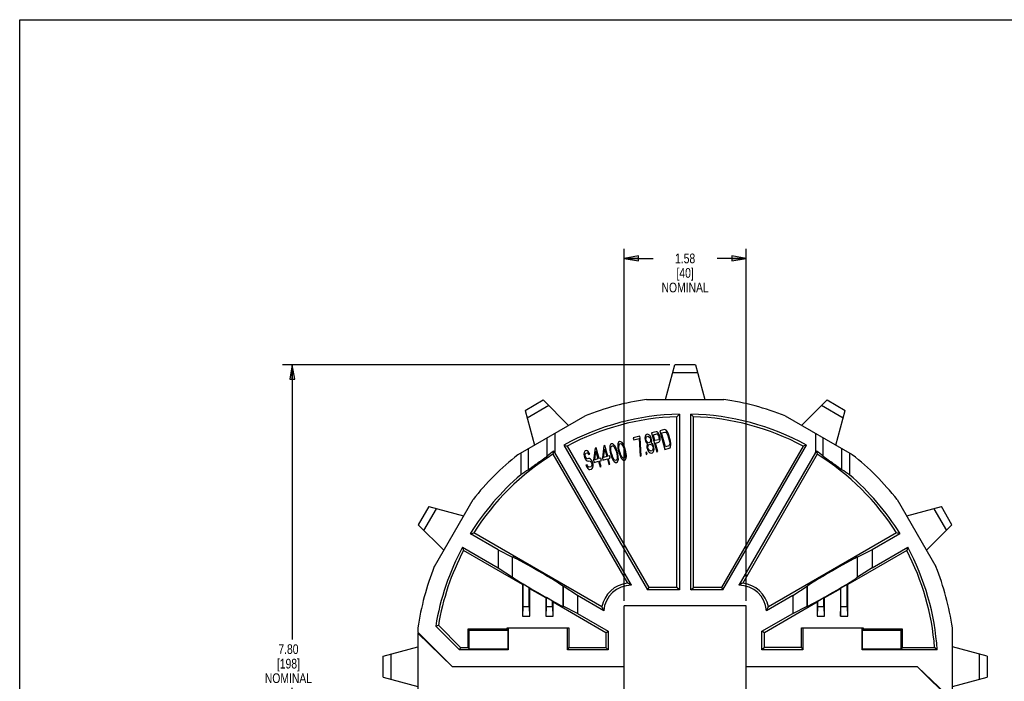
# Model space of a CAD drawing. Header units: inches. Extents: x 0 to 22, y 0 to 17.
# Tile 2 of 3: x 0 to 12.7, y 8.5 to 17. Entities that reach past the tile are written whole.
import ezdxf

# ---------------------------------------------------------------- set-up
doc = ezdxf.new("R2010")
doc.units = ezdxf.units.IN
doc.header["$LTSCALE"] = 1.21
doc.header["$MEASUREMENT"] = 0
doc.layers.get('0').update_dxf_attribs({"linetype": 'CONTINUOUS'})
doc.layers.add('ALL_FEATURES', color=7, linetype='CONTINUOUS')
doc.styles.get("Standard").update_dxf_attribs({"font": 'txt', "width": 0.8})
doc.dimstyles.new('DIMSTYLE_1', dxfattribs={"dimtxt": 0.125, "dimasz": 0.1875, "dimexe": 0.18, "dimexo": 0.0625, "dimgap": 0.09, "dimtad": 0, "dimtih": 1, "dimtoh": 1, "dimzin": 4, "dimdsep": 46, "dimtxsty": 'STANDARD', "dimblk": 'CLOSED', "dimblk1": 'CLOSED', "dimblk2": 'CLOSED', "dimcen": 0.09, "dimadec": 0, "dimazin": 0, "dimtp": 0.01, "dimtm": 0.01, "dimtfac": 1, "dimtofl": 0, "dimtmove": 0, "dimatfit": 3, "dimldrblk": 'CLOSED', "dimfxl": 1, "dimtolj": 1, "dimtzin": 4, "dimarcsym": 0})

# ---------------------------------------------------------------- blocks, each defined once
blk = doc.blocks.new('_CLOSED')
at = {"color": 0, "linetype": 'BYBLOCK'}
for p, q in [((0, 0), (-1, 0.167)), ((-1, 0.167), (-1, -0.167)), ((-1, -0.167), (0, 0)), ((-1, 0), (0, 0))]:
    blk.add_line(p, q, dxfattribs=at)
blk = doc.blocks.new('*D0')
at = {"color": 3, "linetype": 'CONTINUOUS'}
for p, q in [((8.388, 12.548), (3.392, 12.548)), ((3.517, 12.548), (3.517, 9.002)), ((3.517, 4.753), (3.517, 8.377)), ((8.388, 4.753), (3.392, 4.753))]:
    blk.add_line(p, q, dxfattribs=at)
at = {"color": 3, "linetype": 'CONTINUOUS', "xscale": 0.1875, "yscale": 0.1875, "zscale": 0.1875}
for p, rotation in [((3.517, 12.548), 90), ((3.517, 4.753), 270)]:
    blk.add_blockref('_CLOSED', p, dxfattribs=dict(at, rotation=rotation))
at = {"color": 3, "linetype": 'CONTINUOUS', "insert": (3.467, 8.94), "char_height": 0.125, "width": 0.7, "attachment_point": 2, "line_spacing_factor": 0.9}
blk.add_mtext('7.80\\P[198]\\PNOMINAL', dxfattribs=at)
blk = doc.blocks.new('*D2')
at = {"color": 3, "linetype": 'CONTINUOUS'}
for p, q in [((7.798, 9.501), (7.798, 14.045)), ((9.373, 9.501), (9.373, 14.045)), ((7.798, 13.92), (8.173, 13.92)), ((9.373, 13.92), (8.998, 13.92))]:
    blk.add_line(p, q, dxfattribs=at)
at = {"color": 3, "linetype": 'CONTINUOUS', "xscale": 0.1875, "yscale": 0.1875, "zscale": 0.1875, "rotation": 180}
blk.add_blockref('_CLOSED', (7.798, 13.92), dxfattribs=at)
at = {"color": 3, "linetype": 'CONTINUOUS', "xscale": 0.1875, "yscale": 0.1875, "zscale": 0.1875}
blk.add_blockref('_CLOSED', (9.373, 13.92), dxfattribs=at)
at = {"color": 3, "linetype": 'CONTINUOUS', "insert": (8.585, 13.982), "char_height": 0.125, "width": 0.7, "attachment_point": 2, "line_spacing_factor": 0.9}
blk.add_mtext('1.58\\P[40]\\PNOMINAL', dxfattribs=at)

msp = doc.modelspace()

# ---------------------------------------------------------------- linework, layer by layer
at = {"color": 7, "linetype": 'CONTINUOUS'}
for p, q in [((0, 0), (0, 17)), ((0, 17), (22, 17)), ((6.52, 11.959), (6.753, 12.093)), ((7.082, 11.764), (6.753, 12.093)), ((10.418, 12.093), (10.088, 11.764)), ((10.418, 12.093), (10.651, 11.959)), ((6.52, 11.959), (6.641, 11.509)), ((6.826, 12.02), (6.547, 11.859)), ((10.624, 11.859), (10.345, 12.02)), ((10.53, 11.509), (10.651, 11.959)), ((5.35, 9.942), (5.85, 10.808)), ((11.321, 10.808), (11.821, 9.942)), ((5.277, 10.716), (5.143, 10.483)), ((5.216, 10.41), (5.377, 10.689)), ((5.277, 10.716), (5.727, 10.596)), ((11.444, 10.596), (11.894, 10.716)), ((11.794, 10.689), (11.955, 10.41)), ((12.028, 10.483), (11.894, 10.716)), ((5.472, 10.154), (5.143, 10.483)), ((12.028, 10.483), (11.699, 10.154)), ((7.798, 7.863), (7.798, 9.438)), ((9.373, 9.438), (7.798, 9.438)), ((9.373, 7.863), (9.373, 9.438)), ((4.688, 8.785), (5.138, 8.906)), ((12.483, 8.785), (12.033, 8.906)), ((4.688, 8.516), (4.688, 8.785)), ((4.788, 8.812), (4.788, 8.49)), ((12.383, 8.49), (12.383, 8.812)), ((12.483, 8.785), (12.483, 8.516)), ((7.798, 8.651), (5.585, 8.651)), ((11.585, 8.651), (9.373, 8.651)), ((4.688, 8.516), (5.138, 8.396)), ((12.033, 8.396), (12.483, 8.516))]:
    msp.add_line(p, q, dxfattribs=at)
for start, end in [(68.2521, 81.7479), (128.2521, 141.7479), (38.2521, 51.7479), (158.2521, 171.7479), (8.2521, 21.7479)]:
    msp.add_arc((8.585, 8.651), 3.484, start, end, dxfattribs=at)
at = {"layer": 'ALL_FEATURES', "color": 7, "linetype": 'CONTINUOUS'}
for p, q in [((8.33, 12.098), (8.451, 12.548)), ((8.72, 12.548), (8.451, 12.548)), ((8.72, 12.548), (8.84, 12.098)), ((8.424, 12.448), (8.747, 12.448)), ((8.085, 12.098), (9.085, 12.098)), ((6.429, 11.387), (7.295, 11.887)), ((8.479, 11.877), (8.511, 11.91)), ((8.479, 9.673), (8.479, 11.877)), ((8.511, 11.91), (8.511, 9.642)), ((8.66, 9.642), (8.66, 11.91)), ((8.691, 11.877), (8.66, 11.91)), ((8.691, 9.673), (8.691, 11.877)), ((9.876, 11.887), (10.742, 11.387)), ((8.317, 11.71), (8.26, 11.695)), ((8.26, 11.695), (8.325, 11.454)), ((8.33, 11.708), (8.317, 11.71)), ((8.342, 11.701), (8.33, 11.708)), ((8.357, 11.683), (8.342, 11.701)), ((6.806, 11.367), (6.806, 11.605)), ((6.905, 11.661), (6.905, 11.413)), ((8, 11.625), (7.915, 11.603)), ((7.915, 11.603), (7.922, 11.577)), ((7.922, 11.577), (7.992, 11.596)), ((7.992, 11.596), (8.003, 11.367)), ((8.007, 11.6), (8, 11.625)), ((8.017, 11.371), (8.007, 11.6)), ((8.069, 11.622), (8.066, 11.605)), ((8.066, 11.605), (8.068, 11.578)), ((8.068, 11.578), (8.072, 11.562)), ((8.077, 11.641), (8.069, 11.622)), ((8.072, 11.562), (8.083, 11.543)), ((8.087, 11.649), (8.077, 11.641)), ((8.08, 11.581), (8.081, 11.598)), ((8.083, 11.571), (8.08, 11.581)), ((8.081, 11.598), (8.086, 11.615)), ((8.092, 11.556), (8.083, 11.571)), ((8.086, 11.615), (8.094, 11.623)), ((8.097, 11.651), (8.087, 11.649)), ((8.094, 11.623), (8.104, 11.626)), ((8.11, 11.649), (8.097, 11.651)), ((8.104, 11.626), (8.114, 11.623)), ((8.126, 11.637), (8.11, 11.649)), ((8.114, 11.623), (8.128, 11.61)), ((8.137, 11.624), (8.126, 11.637)), ((8.128, 11.61), (8.137, 11.596)), ((8.139, 11.569), (8.134, 11.551)), ((8.149, 11.599), (8.137, 11.624)), ((8.137, 11.596), (8.14, 11.586)), ((8.14, 11.586), (8.139, 11.569)), ((8.153, 11.584), (8.149, 11.599)), ((8.151, 11.545), (8.154, 11.562)), ((8.21, 11.682), (8.153, 11.667)), ((8.153, 11.667), (8.218, 11.425)), ((8.154, 11.562), (8.153, 11.584)), ((8.175, 11.645), (8.219, 11.657)), ((8.195, 11.568), (8.175, 11.645)), ((8.24, 11.58), (8.195, 11.568)), ((8.223, 11.68), (8.21, 11.682)), ((8.219, 11.657), (8.228, 11.654)), ((8.237, 11.667), (8.223, 11.68)), ((8.228, 11.654), (8.235, 11.645)), ((8.235, 11.645), (8.242, 11.63)), ((8.25, 11.648), (8.237, 11.667)), ((8.246, 11.587), (8.24, 11.58)), ((8.242, 11.63), (8.246, 11.614)), ((8.246, 11.614), (8.248, 11.598)), ((8.248, 11.598), (8.246, 11.587)), ((8.256, 11.634), (8.25, 11.648)), ((8.262, 11.613), (8.256, 11.634)), ((8.256, 11.557), (8.262, 11.574)), ((8.263, 11.597), (8.262, 11.613)), ((8.262, 11.574), (8.263, 11.597)), ((8.282, 11.668), (8.325, 11.679)), ((8.33, 11.488), (8.282, 11.668)), ((8.325, 11.679), (8.336, 11.677)), ((8.336, 11.677), (8.346, 11.669)), ((8.346, 11.669), (8.354, 11.654)), ((8.354, 11.654), (8.362, 11.634)), ((8.367, 11.663), (8.357, 11.683)), ((8.362, 11.634), (8.383, 11.557)), ((8.376, 11.638), (8.367, 11.663)), ((8.397, 11.561), (8.376, 11.638)), ((8.402, 11.535), (8.397, 11.561)), ((10.266, 11.661), (10.266, 11.413)), ((10.365, 11.367), (10.365, 11.605)), ((6.565, 11.192), (6.565, 11.465)), ((6.891, 11.433), (6.88, 11.392)), ((6.905, 11.413), (6.891, 11.433)), ((7.02, 11.51), (8.099, 9.642)), ((7.02, 11.51), (7.064, 11.498)), ((7.064, 11.498), (8.117, 9.673)), ((7.297, 11.437), (7.289, 11.43)), ((7.309, 11.44), (7.297, 11.437)), ((7.323, 11.438), (7.309, 11.44)), ((7.336, 11.426), (7.323, 11.438)), ((7.423, 11.471), (7.403, 11.317)), ((7.437, 11.475), (7.423, 11.471)), ((7.474, 11.336), (7.437, 11.475)), ((7.536, 11.501), (7.517, 11.347)), ((7.533, 11.352), (7.547, 11.46)), ((7.55, 11.505), (7.536, 11.501)), ((7.547, 11.46), (7.573, 11.363)), ((7.588, 11.366), (7.55, 11.505)), ((7.615, 11.5), (7.612, 11.483)), ((7.612, 11.483), (7.613, 11.461)), ((7.613, 11.461), (7.615, 11.445)), ((7.623, 11.519), (7.615, 11.5)), ((7.615, 11.445), (7.619, 11.419)), ((7.636, 11.528), (7.623, 11.519)), ((7.627, 11.448), (7.628, 11.482)), ((7.632, 11.417), (7.627, 11.448)), ((7.628, 11.482), (7.632, 11.494)), ((7.632, 11.494), (7.643, 11.502)), ((7.651, 11.527), (7.636, 11.528)), ((7.643, 11.502), (7.656, 11.5)), ((7.667, 11.514), (7.651, 11.527)), ((7.656, 11.5), (7.666, 11.492)), ((7.666, 11.492), (7.683, 11.464)), ((7.678, 11.501), (7.667, 11.514)), ((7.689, 11.481), (7.678, 11.501)), ((7.683, 11.464), (7.694, 11.433)), ((7.695, 11.467), (7.689, 11.481)), ((7.694, 11.433), (7.704, 11.397)), ((7.704, 11.442), (7.695, 11.467)), ((7.717, 11.395), (7.704, 11.442)), ((7.719, 11.528), (7.716, 11.511)), ((7.716, 11.511), (7.717, 11.489)), ((7.717, 11.489), (7.719, 11.473)), ((7.727, 11.547), (7.719, 11.528)), ((7.719, 11.473), (7.723, 11.447)), ((7.723, 11.447), (7.736, 11.4)), ((7.74, 11.556), (7.727, 11.547)), ((7.731, 11.476), (7.732, 11.51)), ((7.736, 11.445), (7.731, 11.476)), ((7.732, 11.51), (7.736, 11.522)), ((7.736, 11.522), (7.747, 11.53)), ((7.746, 11.409), (7.736, 11.445)), ((7.755, 11.554), (7.74, 11.556)), ((7.747, 11.53), (7.76, 11.528)), ((7.771, 11.542), (7.755, 11.554)), ((7.76, 11.528), (7.77, 11.52)), ((7.77, 11.52), (7.787, 11.491)), ((7.782, 11.529), (7.771, 11.542)), ((7.793, 11.509), (7.782, 11.529)), ((7.787, 11.491), (7.798, 11.461)), ((7.799, 11.495), (7.793, 11.509)), ((7.798, 11.461), (7.808, 11.425)), ((7.808, 11.47), (7.799, 11.495)), ((7.821, 11.423), (7.808, 11.47)), ((8.083, 11.543), (8.094, 11.529)), ((8.097, 11.519), (8.091, 11.501)), ((8.091, 11.501), (8.093, 11.474)), ((8.105, 11.544), (8.092, 11.556)), ((8.093, 11.474), (8.098, 11.459)), ((8.094, 11.529), (8.1, 11.526)), ((8.1, 11.526), (8.097, 11.519)), ((8.098, 11.459), (8.109, 11.434)), ((8.116, 11.541), (8.105, 11.544)), ((8.105, 11.477), (8.107, 11.5)), ((8.109, 11.462), (8.105, 11.477)), ((8.107, 11.5), (8.114, 11.513)), ((8.122, 11.443), (8.109, 11.462)), ((8.109, 11.434), (8.12, 11.421)), ((8.114, 11.513), (8.122, 11.52)), ((8.126, 11.543), (8.116, 11.541)), ((8.122, 11.52), (8.131, 11.523)), ((8.134, 11.436), (8.122, 11.443)), ((8.134, 11.551), (8.126, 11.543)), ((8.131, 11.523), (8.142, 11.52)), ((8.145, 11.433), (8.134, 11.436)), ((8.142, 11.52), (8.154, 11.513)), ((8.155, 11.436), (8.145, 11.433)), ((8.147, 11.538), (8.151, 11.545)), ((8.153, 11.534), (8.147, 11.538)), ((8.167, 11.522), (8.153, 11.534)), ((8.154, 11.513), (8.167, 11.494)), ((8.163, 11.443), (8.155, 11.436)), ((8.169, 11.456), (8.163, 11.443)), ((8.179, 11.497), (8.167, 11.522)), ((8.167, 11.494), (8.171, 11.479)), ((8.171, 11.479), (8.169, 11.456)), ((8.174, 11.419), (8.182, 11.437)), ((8.183, 11.482), (8.179, 11.497)), ((8.182, 11.437), (8.185, 11.455)), ((8.185, 11.455), (8.183, 11.482)), ((8.203, 11.537), (8.246, 11.548)), ((8.232, 11.429), (8.203, 11.537)), ((8.246, 11.548), (8.256, 11.557)), ((8.325, 11.454), (8.381, 11.469)), ((8.373, 11.5), (8.33, 11.488)), ((8.381, 11.507), (8.373, 11.5)), ((8.385, 11.52), (8.381, 11.507)), ((8.381, 11.469), (8.392, 11.477)), ((8.383, 11.557), (8.386, 11.536)), ((8.386, 11.536), (8.385, 11.52)), ((8.392, 11.477), (8.398, 11.49)), ((8.398, 11.49), (8.402, 11.513)), ((8.402, 11.513), (8.402, 11.535)), ((10.107, 11.498), (9.053, 9.673)), ((9.072, 9.642), (10.15, 11.51)), ((10.15, 11.51), (10.107, 11.498)), ((10.266, 11.413), (10.28, 11.433)), ((10.28, 11.433), (10.29, 11.392)), ((10.606, 11.192), (10.606, 11.465)), ((6.466, 11.408), (6.466, 11.128)), ((6.88, 11.392), (7.84, 9.73)), ((7.892, 9.702), (6.905, 11.413)), ((7.283, 11.417), (7.279, 11.394)), ((7.279, 11.394), (7.282, 11.372)), ((7.282, 11.372), (7.287, 11.352)), ((7.289, 11.43), (7.283, 11.417)), ((7.287, 11.352), (7.295, 11.332)), ((7.295, 11.332), (7.31, 11.314)), ((7.296, 11.387), (7.3, 11.399)), ((7.297, 11.371), (7.296, 11.387)), ((7.3, 11.361), (7.297, 11.371)), ((7.3, 11.399), (7.306, 11.406)), ((7.307, 11.346), (7.3, 11.361)), ((7.306, 11.406), (7.32, 11.41)), ((7.317, 11.338), (7.307, 11.346)), ((7.31, 11.314), (7.322, 11.306)), ((7.325, 11.334), (7.317, 11.338)), ((7.32, 11.41), (7.328, 11.407)), ((7.322, 11.306), (7.333, 11.304)), ((7.339, 11.338), (7.325, 11.334)), ((7.328, 11.407), (7.336, 11.398)), ((7.333, 11.304), (7.347, 11.307)), ((7.349, 11.407), (7.336, 11.426)), ((7.336, 11.398), (7.341, 11.388)), ((7.352, 11.336), (7.339, 11.338)), ((7.341, 11.388), (7.355, 11.392)), ((7.347, 11.307), (7.358, 11.305)), ((7.355, 11.392), (7.349, 11.407)), ((7.365, 11.329), (7.352, 11.336)), ((7.38, 11.311), (7.365, 11.329)), ((7.39, 11.291), (7.38, 11.311)), ((7.403, 11.317), (7.411, 11.286)), ((7.42, 11.321), (7.434, 11.43)), ((7.46, 11.332), (7.42, 11.321)), ((7.434, 11.43), (7.46, 11.332)), ((7.498, 11.342), (7.474, 11.336)), ((7.482, 11.305), (7.506, 11.311)), ((7.506, 11.311), (7.498, 11.342)), ((7.517, 11.347), (7.525, 11.316)), ((7.525, 11.316), (7.582, 11.332)), ((7.573, 11.363), (7.533, 11.352)), ((7.582, 11.332), (7.601, 11.26)), ((7.611, 11.373), (7.588, 11.366)), ((7.596, 11.335), (7.62, 11.342)), ((7.615, 11.264), (7.596, 11.335)), ((7.62, 11.342), (7.611, 11.373)), ((7.619, 11.419), (7.632, 11.373)), ((7.642, 11.381), (7.632, 11.417)), ((7.632, 11.373), (7.641, 11.348)), ((7.641, 11.348), (7.647, 11.333)), ((7.653, 11.351), (7.642, 11.381)), ((7.647, 11.333), (7.658, 11.313)), ((7.67, 11.322), (7.653, 11.351)), ((7.658, 11.313), (7.669, 11.3)), ((7.68, 11.314), (7.67, 11.322)), ((7.693, 11.312), (7.68, 11.314)), ((7.704, 11.32), (7.693, 11.312)), ((7.704, 11.397), (7.709, 11.366)), ((7.708, 11.333), (7.704, 11.32)), ((7.709, 11.366), (7.708, 11.333)), ((7.713, 11.295), (7.721, 11.314)), ((7.721, 11.369), (7.717, 11.395)), ((7.723, 11.353), (7.721, 11.369)), ((7.721, 11.314), (7.724, 11.331)), ((7.724, 11.331), (7.723, 11.353)), ((7.736, 11.4), (7.745, 11.375)), ((7.745, 11.375), (7.751, 11.361)), ((7.757, 11.379), (7.746, 11.409)), ((7.751, 11.361), (7.762, 11.341)), ((7.774, 11.35), (7.757, 11.379)), ((7.762, 11.341), (7.773, 11.328)), ((7.773, 11.328), (7.789, 11.316)), ((7.784, 11.342), (7.774, 11.35)), ((7.797, 11.34), (7.784, 11.342)), ((7.789, 11.316), (7.804, 11.314)), ((7.808, 11.348), (7.797, 11.34)), ((7.804, 11.314), (7.817, 11.323)), ((7.808, 11.425), (7.813, 11.394)), ((7.812, 11.36), (7.808, 11.348)), ((7.813, 11.394), (7.812, 11.36)), ((7.817, 11.323), (7.825, 11.342)), ((7.825, 11.397), (7.821, 11.423)), ((7.827, 11.381), (7.825, 11.397)), ((7.825, 11.342), (7.828, 11.359)), ((7.828, 11.359), (7.827, 11.381)), ((8.003, 11.367), (8.017, 11.371)), ((8.088, 11.418), (8.076, 11.415)), ((8.076, 11.415), (8.083, 11.389)), ((8.083, 11.389), (8.095, 11.392)), ((8.095, 11.392), (8.088, 11.418)), ((8.12, 11.421), (8.136, 11.409)), ((8.136, 11.409), (8.15, 11.407)), ((8.15, 11.407), (8.164, 11.411)), ((8.164, 11.411), (8.174, 11.419)), ((8.218, 11.425), (8.232, 11.429)), ((10.266, 11.413), (9.278, 9.702)), ((10.29, 11.392), (9.331, 9.73)), ((10.705, 11.408), (10.705, 11.128)), ((7.321, 11.256), (7.306, 11.252)), ((7.306, 11.252), (7.314, 11.233)), ((7.314, 11.233), (7.328, 11.209)), ((7.327, 11.241), (7.321, 11.256)), ((7.338, 11.228), (7.327, 11.241)), ((7.328, 11.209), (7.344, 11.196)), ((7.349, 11.225), (7.338, 11.228)), ((7.344, 11.196), (7.357, 11.194)), ((7.368, 11.23), (7.349, 11.225)), ((7.357, 11.194), (7.376, 11.2)), ((7.358, 11.305), (7.368, 11.296)), ((7.368, 11.296), (7.377, 11.282)), ((7.376, 11.238), (7.368, 11.23)), ((7.381, 11.25), (7.376, 11.238)), ((7.376, 11.2), (7.387, 11.208)), ((7.377, 11.282), (7.381, 11.267)), ((7.381, 11.267), (7.381, 11.25)), ((7.387, 11.208), (7.394, 11.221)), ((7.397, 11.266), (7.39, 11.291)), ((7.394, 11.221), (7.397, 11.244)), ((7.397, 11.244), (7.397, 11.266)), ((7.411, 11.286), (7.468, 11.301)), ((7.468, 11.301), (7.488, 11.229)), ((7.502, 11.233), (7.482, 11.305)), ((7.488, 11.229), (7.502, 11.233)), ((7.601, 11.26), (7.615, 11.264)), ((7.669, 11.3), (7.685, 11.288)), ((7.685, 11.288), (7.7, 11.286)), ((7.7, 11.286), (7.713, 11.295)), ((5.814, 10.366), (5.857, 10.377)), ((6.174, 10.158), (5.814, 10.366)), ((7.51, 9.423), (5.857, 10.377)), ((11.313, 10.377), (9.661, 9.423)), ((11.357, 10.366), (10.996, 10.158)), ((11.357, 10.366), (11.313, 10.377)), ((5.714, 10.194), (5.727, 10.15)), ((5.714, 10.194), (6.174, 9.928)), ((10.996, 9.928), (11.457, 10.194)), ((11.457, 10.194), (11.444, 10.15)), ((6.488, 9.711), (5.727, 10.15)), ((6.174, 10.158), (6.174, 9.928)), ((6.174, 10.158), (6.36, 10.063)), ((6.36, 10.063), (6.36, 10.064)), ((6.36, 9.807), (6.36, 10.064)), ((6.36, 9.808), (6.36, 10.063)), ((11.444, 10.15), (10.683, 9.711)), ((10.81, 9.807), (10.81, 10.064)), ((10.811, 10.063), (10.81, 10.064)), ((10.996, 10.158), (10.811, 10.063)), ((10.811, 9.808), (10.811, 10.063)), ((10.996, 10.158), (10.996, 9.928)), ((6.174, 9.928), (6.36, 9.808)), ((10.996, 9.928), (10.811, 9.808)), ((6.36, 9.808), (6.36, 9.807)), ((10.811, 9.808), (10.81, 9.807)), ((6.488, 9.711), (6.496, 9.715)), ((6.488, 9.711), (6.488, 9.301)), ((6.496, 9.426), (6.496, 9.715)), ((6.575, 9.67), (6.496, 9.715)), ((6.575, 9.426), (6.575, 9.67)), ((6.583, 9.656), (6.575, 9.67)), ((6.583, 9.301), (6.583, 9.656)), ((6.788, 9.538), (6.583, 9.656)), ((7.01, 9.432), (7.01, 9.689)), ((7.011, 9.688), (7.01, 9.689)), ((7.011, 9.688), (7.011, 9.432)), ((7.196, 9.568), (7.011, 9.688)), ((8.117, 9.673), (8.099, 9.642)), ((8.479, 9.673), (8.117, 9.673)), ((8.511, 9.642), (8.479, 9.673)), ((8.66, 9.642), (8.691, 9.673)), ((9.053, 9.673), (8.691, 9.673)), ((9.053, 9.673), (9.072, 9.642)), ((9.974, 9.568), (10.16, 9.688)), ((10.16, 9.688), (10.16, 9.689)), ((10.16, 9.432), (10.16, 9.689)), ((10.16, 9.688), (10.16, 9.432)), ((10.588, 9.656), (10.383, 9.538)), ((10.588, 9.656), (10.596, 9.67)), ((10.588, 9.656), (10.588, 9.301)), ((10.596, 9.67), (10.675, 9.715)), ((10.596, 9.426), (10.596, 9.67)), ((10.675, 9.426), (10.675, 9.715)), ((10.683, 9.711), (10.675, 9.715)), ((10.683, 9.301), (10.683, 9.711)), ((6.788, 9.538), (6.796, 9.542)), ((6.788, 9.538), (6.788, 9.301)), ((6.796, 9.426), (6.796, 9.542)), ((6.875, 9.496), (6.796, 9.542)), ((7.196, 9.568), (7.196, 9.338)), ((7.535, 9.372), (7.196, 9.568)), ((8.511, 9.642), (8.099, 9.642)), ((9.072, 9.642), (8.66, 9.642)), ((9.974, 9.568), (9.636, 9.372)), ((9.974, 9.568), (9.974, 9.338)), ((10.296, 9.496), (10.375, 9.542)), ((10.375, 9.426), (10.375, 9.542)), ((10.383, 9.538), (10.375, 9.542)), ((10.383, 9.301), (10.383, 9.538)), ((6.491, 9.301), (6.496, 9.426)), ((6.496, 9.426), (6.575, 9.426)), ((6.575, 9.426), (6.579, 9.301)), ((6.791, 9.301), (6.796, 9.426)), ((6.796, 9.426), (6.875, 9.426)), ((6.875, 9.426), (6.875, 9.496)), ((6.883, 9.483), (6.875, 9.496)), ((6.875, 9.426), (6.879, 9.301)), ((6.883, 9.301), (6.883, 9.483)), ((7.563, 9.09), (6.883, 9.483)), ((7.011, 9.432), (7.01, 9.432)), ((7.196, 9.338), (7.011, 9.432)), ((10.288, 9.483), (9.608, 9.09)), ((9.974, 9.338), (10.16, 9.432)), ((10.16, 9.432), (10.16, 9.432)), ((10.288, 9.483), (10.296, 9.496)), ((10.288, 9.483), (10.288, 9.301)), ((10.291, 9.301), (10.296, 9.426)), ((10.296, 9.426), (10.296, 9.496)), ((10.296, 9.426), (10.375, 9.426)), ((10.375, 9.426), (10.379, 9.301)), ((10.591, 9.301), (10.596, 9.426)), ((10.596, 9.426), (10.675, 9.426)), ((10.675, 9.426), (10.679, 9.301)), ((6.488, 9.301), (6.583, 9.301)), ((6.788, 9.301), (6.883, 9.301)), ((7.196, 9.338), (7.594, 9.108)), ((9.576, 9.108), (9.974, 9.338)), ((10.288, 9.301), (10.383, 9.301)), ((10.588, 9.301), (10.683, 9.301)), ((5.138, 9.151), (5.138, 9.098)), ((5.368, 9.174), (5.402, 9.185)), ((5.675, 8.867), (5.368, 9.174)), ((5.688, 8.898), (5.402, 9.185)), ((6.287, 9.138), (6.287, 9.151)), ((6.287, 9.151), (7.084, 9.151)), ((6.302, 9.151), (6.302, 8.867)), ((7.068, 8.867), (7.068, 9.151)), ((7.084, 9.151), (7.084, 8.898)), ((10.087, 9.151), (10.884, 9.151)), ((10.087, 8.898), (10.087, 9.151)), ((10.102, 9.151), (10.102, 8.867)), ((10.868, 8.867), (10.868, 9.151)), ((10.884, 9.151), (10.884, 9.138)), ((12.033, 8.219), (12.033, 9.151)), ((5.138, 9.098), (5.585, 8.651)), ((5.138, 9.083), (5.138, 8.151)), ((5.138, 9.083), (5.585, 8.651)), ((5.787, 8.898), (5.787, 9.138)), ((5.787, 9.138), (5.797, 9.118)), ((5.787, 9.138), (6.287, 9.138)), ((5.797, 8.878), (5.797, 9.118)), ((6.297, 9.118), (5.797, 9.118)), ((6.297, 9.118), (6.287, 9.138)), ((6.297, 9.118), (6.297, 8.878)), ((7.563, 9.09), (7.594, 9.108)), ((7.563, 9.09), (7.563, 8.898)), ((7.594, 9.108), (7.594, 8.867)), ((9.576, 8.867), (9.576, 9.108)), ((9.608, 9.09), (9.576, 9.108)), ((9.608, 8.898), (9.608, 9.09)), ((10.884, 9.138), (10.874, 9.118)), ((11.374, 9.118), (10.874, 9.118)), ((10.874, 8.878), (10.874, 9.118)), ((10.884, 9.138), (11.384, 9.138)), ((11.384, 9.138), (11.374, 9.118)), ((11.374, 8.878), (11.374, 9.118)), ((11.384, 9.138), (11.384, 8.898)), ((5.688, 8.898), (5.675, 8.867)), ((5.688, 8.898), (5.787, 8.898)), ((5.787, 8.898), (5.797, 8.878)), ((7.084, 8.898), (7.068, 8.867)), ((7.084, 8.898), (7.563, 8.898)), ((7.563, 8.898), (7.594, 8.867)), ((9.608, 8.898), (9.576, 8.867)), ((10.087, 8.898), (9.608, 8.898)), ((10.087, 8.898), (10.102, 8.867)), ((11.384, 8.898), (11.374, 8.878)), ((11.384, 8.898), (11.804, 8.898)), ((11.838, 8.867), (11.804, 8.898)), ((6.302, 8.867), (5.675, 8.867)), ((6.297, 8.878), (5.797, 8.878)), ((6.297, 8.878), (6.302, 8.867)), ((7.594, 8.867), (7.068, 8.867)), ((10.102, 8.867), (9.576, 8.867)), ((10.874, 8.878), (10.868, 8.867)), ((11.838, 8.867), (10.868, 8.867)), ((11.374, 8.878), (10.874, 8.878)), ((12.033, 8.219), (11.585, 8.651)), ((12.033, 8.203), (11.585, 8.651))]:
    msp.add_line(p, q, dxfattribs=at)
for centre, radius, start, end in [((8.585, 8.651), 3.484, 98.2521, 111.7479), ((8.585, 8.651), 3.26, 91.3088, 118.6912), ((8.585, 8.651), 3.228, 91.8796, 118.1204), ((8.585, 8.651), 3.26, 61.3088, 88.6912), ((8.585, 8.651), 3.228, 61.8796, 88.1204), ((8.585, 8.651), 3.228, 121.8796, 147.6764), ((8.585, 8.651), 3.228, 32.3236, 58.1204), ((8.585, 8.651), 3.26, 130.5518, 148.2516), ((8.585, 8.651), 3.26, 31.7484, 49.4482), ((8.585, 8.651), 3.26, 151.7484, 170.7707), ((8.585, 8.651), 3.26, 3.7987, 28.2516), ((8.585, 8.651), 3.228, 152.3236, 170.4856), ((8.585, 8.651), 3.228, 4.395, 27.6764), ((7.89, 9.346), 0.388, 97.4886, 168.567), ((7.89, 9.346), 0.356, 89.6822, 175.7636), ((7.449, 8.937), 0.885, 59.904, 63.7639), ((9.722, 8.937), 0.885, 116.2361, 120.096), ((9.28, 9.346), 0.356, 4.2364, 90.3178), ((9.28, 9.346), 0.388, 11.433, 82.5114), ((8.336, 9.795), 0.906, 204.2655, 207.8238), ((8.834, 9.795), 0.906, 332.1762, 335.7345)]:
    msp.add_arc(centre, radius, start, end, dxfattribs=at)
for centre, major_axis, ratio, start_param, end_param in [((9.047, 8.651), (3.539, 0), 0.991471, 2.225799, 2.256373), ((8.124, 8.651), (3.539, 0), 0.991471, 0.88522, 0.915794), ((8.19, 8.651), (3.035, 0), 0.991471, 2.135892, 2.174784), ((8.981, 8.651), (3.035, 0), 0.991471, 0.966809, 1.005701), ((6.685, 9.876), (0.325, -0.188), 0.030233, 0.034928, 3.141614), ((10.485, 9.876), (0.325, 0.188), 0.030233, -0.000021, 3.106665), ((6.685, 9.62), (0.325, -0.188), 0.030233, -3.106665, 0.000021), ((10.485, 9.62), (0.325, 0.188), 0.030233, 3.141571, 6.248257)]:
    msp.add_ellipse(centre, major_axis=major_axis, ratio=ratio, start_param=start_param, end_param=end_param, dxfattribs=at)
for points, knots in [([(6.806, 11.367), (6.806, 11.366), (6.804, 11.365), (6.803, 11.364), (6.801, 11.362), (6.797, 11.36), (6.793, 11.357), (6.787, 11.352), (6.781, 11.348), (6.773, 11.343), (6.766, 11.337), (6.755, 11.329), (6.74, 11.319), (6.723, 11.306), (6.704, 11.293), (6.685, 11.28), (6.666, 11.266), (6.648, 11.252), (6.63, 11.239), (6.616, 11.229), (6.605, 11.221), (6.597, 11.215), (6.59, 11.21), (6.584, 11.206), (6.578, 11.201), (6.573, 11.198), (6.57, 11.196), (6.568, 11.194), (6.566, 11.193), (6.565, 11.193), (6.565, 11.192)], [0, 0, 0, 0, 0.006875, 0.014686, 0.023396, 0.032965, 0.054523, 0.07903, 0.106156, 0.135583, 0.16701, 0.200158, 0.270608, 0.345121, 0.422168, 0.50042, 0.578661, 0.655694, 0.730241, 0.800828, 0.834088, 0.865643, 0.895193, 0.922397, 0.946882, 0.968248, 0.977633, 0.986085, 0.993556, 1, 1, 1, 1]), ([(10.606, 11.192), (10.606, 11.193), (10.604, 11.193), (10.603, 11.194), (10.6, 11.196), (10.597, 11.198), (10.593, 11.201), (10.587, 11.206), (10.58, 11.21), (10.573, 11.215), (10.566, 11.221), (10.555, 11.229), (10.541, 11.239), (10.523, 11.252), (10.504, 11.266), (10.486, 11.28), (10.467, 11.293), (10.448, 11.306), (10.43, 11.319), (10.416, 11.329), (10.405, 11.337), (10.397, 11.343), (10.39, 11.348), (10.384, 11.352), (10.378, 11.357), (10.373, 11.36), (10.37, 11.362), (10.368, 11.364), (10.366, 11.365), (10.365, 11.366), (10.365, 11.367)], [0, 0, 0, 0, 0.006444, 0.013915, 0.022367, 0.031752, 0.053118, 0.077603, 0.104807, 0.134357, 0.165913, 0.199172, 0.269759, 0.344306, 0.421339, 0.499579, 0.577832, 0.654879, 0.729392, 0.799841, 0.832989, 0.864417, 0.893844, 0.92097, 0.945477, 0.967035, 0.976604, 0.985314, 0.993125, 1, 1, 1, 1])]:
    msp.add_open_spline(points, degree=3, knots=knots, dxfattribs=at)

# ---------------------------------------------------------------- dimensions: what is measured, and where the dimension line sits
at = {"color": 3, "linetype": 'CONTINUOUS'}
dim = msp.add_linear_dim(base=(9.372865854, 13.919779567), p1=(7.797865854, 9.500914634), p2=(9.372865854, 9.500914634), text='<>\\PNOMINAL', dimstyle='DIMSTYLE_1', dxfattribs=at)
dim.commit()
dim.dimension.update_dxf_attribs({"geometry": '*D2', "text_midpoint": (8.310365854, 13.732279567), "dimtype": 160})
dim = msp.add_linear_dim(base=(3.5166, 4.7534), p1=(8.3884, 12.5485), p2=(8.3884, 4.7534), angle=270, text='<>\\PNOMINAL', dimstyle='DIMSTYLE_1', dxfattribs=at)
dim.commit()
dim.dimension.update_dxf_attribs({"geometry": '*D0', "text_midpoint": (3.2666, 8.6898), "dimtype": 160})

doc.saveas('drawing.dxf')
